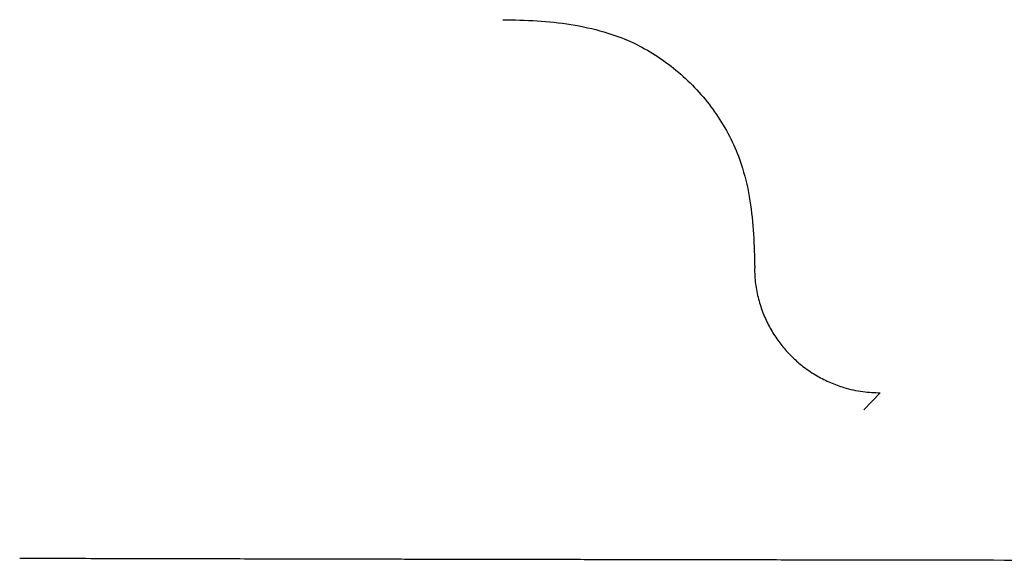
# Model space of a CAD drawing. Header units: millimetres. Extents: x 8 to 740, y 12 to 366.
# Tile 18 of 49: x 322.7 to 330.55, y 311.01 to 315.32. Entities that reach past the tile are written whole.
import ezdxf

# ---------------------------------------------------------------- set-up
doc = ezdxf.new("R2010")
doc.units = ezdxf.units.MM

msp = doc.modelspace()

# ---------------------------------------------------------------- linework, layer by layer
at = {"color": 7, "linetype": 'Continuous', "lineweight": 30}
msp.add_line((329.429, 312.2067), (329.5593, 312.3427), dxfattribs=at)
for points, knots in [([(326.5506, 315.3167), (326.6416, 315.315), (326.8233, 315.3115), (327.0937, 315.283), (327.3363, 315.231), (327.5479, 315.1564), (327.7275, 315.0638), (327.894, 314.9487), (328.0464, 314.8153), (328.1818, 314.6651), (328.2982, 314.5003), (328.3936, 314.3229), (328.4726, 314.114), (328.5262, 313.8742), (328.5515, 313.6077), (328.5566, 313.4294), (328.5591, 313.34)], [0, 0, 0, 0, 0.083958, 0.167762, 0.250726, 0.312563, 0.374686, 0.437218, 0.49982, 0.562416, 0.624943, 0.687387, 0.749825, 0.833033, 0.916346, 1, 1, 1, 1]), ([(328.5564, 313.34), (328.5581, 313.2971), (328.5615, 313.2128), (328.5865, 313.0903), (328.6239, 312.9756), (328.6733, 312.8698), (328.7321, 312.7738), (328.7988, 312.6881), (328.8713, 312.6129), (328.9559, 312.5414), (329.0524, 312.477), (329.1599, 312.423), (329.2817, 312.3789), (329.4148, 312.3485), (329.513, 312.3446), (329.5593, 312.3427)], [0, 0, 0, 0, 0.08245, 0.162233, 0.239348, 0.313799, 0.385585, 0.45471, 0.521175, 0.584983, 0.665902, 0.742112, 0.813624, 0.912052, 1, 1, 1, 1]), ([(322.6994, 311.025), (322.8172, 311.0247), (323.0489, 311.0242), (323.3904, 311.0234), (323.7195, 311.0226), (324.0364, 311.022), (324.341, 311.0213), (324.6281, 311.0207), (324.8982, 311.0201), (325.1517, 311.0196), (325.3942, 311.0191), (325.6259, 311.0187), (325.8467, 311.0182), (326.0565, 311.0178), (326.2555, 311.0174), (326.4435, 311.0171), (326.6206, 311.0167), (326.7761, 311.0165), (326.9112, 311.0162), (327.0286, 311.016), (327.1429, 311.0158), (327.2563, 311.0156), (327.5262, 311.0151), (327.9554, 311.0144), (328.5469, 311.0134), (329.1468, 311.0124), (330.4958, 311.0103), (331.6447, 311.0091), (332.5909, 311.008)], [0, 0, 0, 0, 0.035756, 0.070272, 0.103547, 0.135582, 0.166377, 0.195931, 0.22266, 0.248286, 0.27281, 0.296231, 0.318549, 0.339765, 0.359878, 0.378888, 0.396795, 0.4136, 0.42603, 0.43778, 0.449211, 0.460677, 0.472179, 0.531068, 0.590863, 0.651562, 0.713007, 1, 1, 1, 1])]:
    msp.add_open_spline(points, degree=3, knots=knots, dxfattribs=at)

doc.saveas('drawing.dxf')
